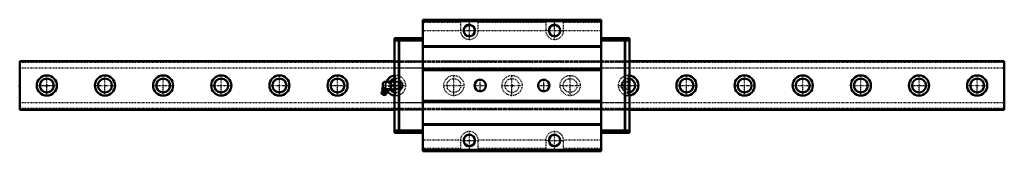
# Model space of a CAD drawing. Header units: millimetres. Extents: x -35 to 1235, y -85 to 85.
import ezdxf

# ---------------------------------------------------------------- set-up
doc = ezdxf.new("R2010")
doc.units = ezdxf.units.MM
doc.linetypes.add('Center', pattern=[1.5, 0.45, -0.5, 0.05, -0.5])
doc.linetypes.add('Dashed', pattern=[2, 1, -1])
for name, color, linetype, lineweight in [('2d ConnectionPoints', 7, 'Continuous', 50), ('AM_0', 7, 'Continuous', 50), ('AM_4', 3, 'Continuous', 25), ('AM_5', 3, 'Continuous', 25), ('AM_7', 7, 'Center', 25), ('AM_9', 6, 'Dashed', 25)]:
    doc.layers.add(name, color=color, linetype=linetype, lineweight=lineweight)

# ---------------------------------------------------------------- blocks, each defined once
blk = doc.blocks.new('1_B_PT1_8_SRN_grease_nipple_joint_0_in_51ifercbnep0exn2tmbmy5izb________4')
at = {"layer": 'AM_0'}
for p, q in [((433.3, 1.8), (433.3, -1.8)), ((443.8, 4.8), (436.3, 4.8)), ((443.9, 5), (443.8, 4.9)), ((443.8, 4.9), (443.8, -4.9)), ((443.9, 5), (448.4, 5)), ((444.3, 0), (448, 0)), ((448.5, 4.9), (448.4, 5)), ((432, -7.9), (431.8, -10.7)), ((436.3, -12.5), (431.8, -10.7)), ((438.1, -10.3), (432, -7.9)), ((432.7, -4.1), (433.1, -3.1)), ((433.9, -2.8), (433.1, -3.1)), ((440.3, -5.4), (433.4, -2.6)), ((434.6, -4.9), (435, -3.9)), ((436.3, -12.5), (438.1, -10.3)), ((438.3, -6.4), (438.7, -5.4)), ((438.9, -4.8), (443.8, -4.8)), ((440.2, -7.1), (440.6, -6.1)), ((440.6, -6.1), (440.3, -5.4)), ((443.8, -4.9), (443.9, -5)), ((448.4, -5), (443.9, -5)), ((448.4, -5), (448.5, -4.9))]:
    blk.add_line(p, q, dxfattribs=at)
for points in [[(444.3, 5), (444, 3.7), (443.9, 2.3), (444, 1.2), (444.3, 0)], [(444.3, 0), (444, -1.3), (443.9, -2.7), (444, -3.8), (444.3, -5)], [(448, 0), (448.3, 1.3), (448.4, 2.7), (448.3, 3.8), (448, 5)], [(448, -5), (448.3, -3.7), (448.4, -2.3), (448.3, -1.2), (448, 0)], [(432.7, -4.1), (432.9, -4.5), (433.1, -4.8), (433.5, -5.1), (434.2, -5), (434.6, -4.9)], [(434.6, -4.9), (434.9, -5.2), (435.8, -6), (436.6, -6.3), (437.3, -6.4), (438, -6.4), (438.3, -6.4)], [(438.7, -5.4), (437.9, -4.6), (436.8, -4), (435.6, -3.9), (435, -3.9)], [(438.3, -6.4), (438.5, -6.8), (438.7, -7.1), (439.2, -7.4), (439.8, -7.3), (440.2, -7.1)], [(440.6, -6.1), (440.3, -5.7), (440, -5.3), (439.3, -5.2), (438.7, -5.4)]]:
    blk.add_lwpolyline(points, dxfattribs=at)
for centre, radius, start, end in [((436.3, 1.8), 3, 90, 180), ((435.1, -9.1), 3.3, 131.1614, 158), ((427.2, -6.4), 6, 4.5497, 22.6392), ((432.4, -6), 0.8, 311.1614, 4.5497), ((434.6, -10.2), 1.82, 214.2344, 281.7656), ((436.3, -1.8), 3, 180, 195.4404), ((435.1, -9.1), 3.3, 338, 4.8386), ((439.1, -8.7), 0.8, 131.4503, 184.8386), ((442.6, -12.6), 6, 113.3061, 131.4503)]:
    blk.add_arc(centre, radius, start, end, dxfattribs=at)
at = {"layer": 'AM_4'}
for p, q in [((436.3, 4.8), (436.3, -3.8)), ((438.3, -8.8), (432.9, -6.6)), ((438.6, -8.1), (433.2, -5.9))]:
    blk.add_line(p, q, dxfattribs=at)
at = {"layer": 'AM_5', "linetype": 'Dashed'}
for p, q in [((448.5, 4.9), (449.5, 4.3)), ((449.5, 4.9), (449.5, -4.9)), ((456.5, 4.1), (449.5, 4.3)), ((448.5, -4.9), (449.5, -4.3)), ((456.5, -4.1), (449.5, -4.3))]:
    blk.add_line(p, q, dxfattribs=at)
at = {"layer": 'AM_7'}
for p, q in [((432.5, 0), (463.7, 0)), ((433.8, -12.3), (437.2, -3.7))]:
    blk.add_line(p, q, dxfattribs=at)
at = {"layer": 'AM_9'}
for p, q in [((455.9, 4.7), (448.5, 4.9)), ((456.5, 4.1), (455.9, 4.7)), ((455.9, 4.7), (455.9, -4.7)), ((456.5, 4.1), (456.5, -4.1)), ((448.5, -4.9), (455.9, -4.7)), ((455.9, -4.7), (456.5, -4.1))]:
    blk.add_line(p, q, dxfattribs=at)
blk.add_lwpolyline([(435, -3.9), (434.7, -3.4), (434.4, -3), (433.7, -2.9), (433.1, -3.1)], dxfattribs=at)
blk = doc.blocks.new('2_SRN65LCSSB_PT1_81_Slide35_65_0_in_51ifercbnep0exn2tmbmy5izb________4')
at = {"layer": 'AM_0'}
for p, q in [((714.9, 85), (485.1, 85)), ((485.1, 85), (485.1, -85)), ((714.9, 83), (485.1, 83)), ((714.9, 85), (714.9, -85)), ((454.1, 61), (448.5, 61)), ((448.5, 61), (448.5, -61)), ((454.1, 58), (448.5, 58)), ((454.1, 61), (454.1, 60.5)), ((454.1, 60.5), (454.6, 61)), ((454.1, 58.5), (454.1, -58.5)), ((454.6, 58), (454.1, 58.5)), ((485.1, 61), (454.6, 61)), ((454.6, -58), (454.6, 58)), ((485.1, 58), (454.6, 58)), ((714.9, 51), (485.1, 51)), ((714.9, 61), (745.4, 61)), ((714.9, 58), (745.4, 58)), ((745.9, 60.5), (745.4, 61)), ((745.4, 58), (745.9, 58.5)), ((745.4, -58), (745.4, 58)), ((745.9, 61), (745.9, 60.5)), ((745.9, 61), (751.5, 61)), ((745.9, 58.5), (745.9, -58.5)), ((745.9, 58), (751.5, 58)), ((751.5, 61), (751.5, -61)), ((714.9, 50), (485.1, 50)), ((714.9, 21), (485.1, 21)), ((714.9, 20), (485.1, 20)), ((714.9, -20), (485.1, -20)), ((714.9, -21), (485.1, -21)), ((714.9, -50), (485.1, -50)), ((454.1, -58), (448.5, -58)), ((454.1, -61), (448.5, -61)), ((454.1, -58.5), (454.6, -58)), ((454.6, -61), (454.1, -60.5)), ((454.1, -60.5), (454.1, -61)), ((485.1, -58), (454.6, -58)), ((485.1, -61), (454.6, -61)), ((714.9, -51), (485.1, -51)), ((714.9, -58), (745.4, -58)), ((714.9, -61), (745.4, -61)), ((745.9, -58.5), (745.4, -58)), ((745.4, -61), (745.9, -60.5)), ((745.9, -58), (751.5, -58)), ((745.9, -60.5), (745.9, -61)), ((745.9, -61), (751.5, -61)), ((714.9, -83), (485.1, -83)), ((714.9, -85), (485.1, -85))]:
    blk.add_line(p, q, dxfattribs=at)
for centre in [(545, 71), (655, 71), (559, 0), (641, 0), (545, -71), (655, -71)]:
    blk.add_circle(centre, 7.25, dxfattribs=at)
at = {"layer": 'AM_5', "linetype": 'Dashed'}
for p, q in [((456.5, -4.7), (456.5, 4.7)), ((457.3, 4.1), (456.5, 4.7)), ((742.8, 4.1), (743.6, 4.7)), ((751.5, 4.9), (743.6, 4.7)), ((743.6, -4.7), (743.6, 4.7)), ((457.3, -4.1), (456.5, -4.7)), ((742.8, -4.1), (743.6, -4.7)), ((751.5, -4.9), (743.6, -4.7))]:
    blk.add_line(p, q, dxfattribs=at)
at = {"layer": 'AM_5'}
for centre in [(545, 71), (655, 71), (559, 0), (641, 0), (545, -71), (655, -71)]:
    blk.add_arc(centre, 8, 75, 15, dxfattribs=at)
at = {"layer": 'AM_7'}
for p, q in [((545, 58.9), (545, 83.1)), ((655, 58.9), (655, 83.1)), ((532.9, 71), (557.1, 71)), ((642.9, 71), (667.1, 71)), ((476.1, 61), (476.1, 60)), ((723.9, 61), (723.9, 60)), ((550.6, 0), (567.4, 0)), ((559, -8.4), (559, 8.4)), ((632.6, 0), (649.4, 0)), ((641, -8.4), (641, 8.4)), ((476.1, -61), (476.1, -60)), ((545, -83.1), (545, -58.9)), ((655, -83.1), (655, -58.9)), ((723.9, -61), (723.9, -60)), ((532.9, -71), (557.1, -71)), ((642.9, -71), (667.1, -71))]:
    blk.add_line(p, q, dxfattribs=at)
at = {"layer": 'AM_9'}
for p, q in [((533.5, 84.5), (485.1, 84.5)), ((533.5, 83.4), (485.1, 83.4)), ((533.5, 81.3), (485.1, 81.3)), ((533.5, 85), (533.5, 71)), ((556.5, 71), (556.5, 85)), ((643.5, 84.5), (556.5, 84.5)), ((643.5, 83.4), (556.5, 83.4)), ((643.5, 81.3), (556.5, 81.3)), ((643.5, 85), (643.5, 71)), ((666.5, 71), (666.5, 85)), ((714.9, 84.5), (666.5, 84.5)), ((714.9, 83.4), (666.5, 83.4)), ((714.9, 81.3), (666.5, 81.3)), ((533.5, 70.6), (485.1, 70.6)), ((643.5, 70.6), (556.5, 70.6)), ((714.9, 70.6), (666.5, 70.6)), ((454.6, 58), (454.1, 58)), ((473.5, 61), (473.5, 60)), ((478.7, 60), (473.5, 60)), ((478.7, 60), (478.7, 61)), ((721.3, 61), (721.3, 60)), ((726.5, 60), (721.3, 60)), ((726.5, 60), (726.5, 61)), ((745.4, 58), (745.9, 58)), ((751.5, 31.5), (448.5, 31.5)), ((751.5, 31.2), (448.5, 31.2)), ((485.1, 30.5), (448.5, 30.5)), ((751.5, 30.5), (714.9, 30.5)), ((751.5, 22.5), (448.5, 22.5)), ((449.1, 4.3), (448.5, 4.9)), ((458.2, 4), (449.1, 4.3)), ((449.1, 4.3), (449.1, -4.3)), ((460.6, 0), (458.2, 4)), ((458.2, 4), (458.2, -4)), ((458.2, -4), (460.6, 0)), ((741.9, 4), (739.5, 0)), ((739.5, 0), (741.9, -4)), ((751, 4.3), (741.9, 4)), ((741.9, 4), (741.9, -4)), ((751.5, 4.8), (751, 4.3)), ((751, 4.3), (751, -4.3)), ((448.5, -4.9), (449.1, -4.3)), ((449.1, -4.3), (458.2, -4)), ((741.9, -4), (751, -4.3)), ((751, -4.3), (751.5, -4.8)), ((751.5, -22.5), (448.5, -22.5)), ((485.1, -30.5), (448.5, -30.5)), ((751.5, -31.2), (448.5, -31.2)), ((751.5, -31.5), (448.5, -31.5)), ((751.5, -30.5), (714.9, -30.5)), ((454.6, -58), (454.1, -58)), ((478.7, -60), (473.5, -60)), ((473.5, -60), (473.5, -61)), ((478.7, -61), (478.7, -60)), ((726.5, -60), (721.3, -60)), ((721.3, -60), (721.3, -61)), ((726.5, -61), (726.5, -60)), ((745.4, -58), (745.9, -58)), ((533.5, -70.6), (485.1, -70.6)), ((533.5, -71), (533.5, -85)), ((643.5, -70.6), (556.5, -70.6)), ((556.5, -85), (556.5, -71)), ((643.5, -71), (643.5, -85)), ((714.9, -70.6), (666.5, -70.6)), ((666.5, -85), (666.5, -71)), ((533.5, -81.3), (485.1, -81.3)), ((533.5, -83.4), (485.1, -83.4)), ((533.5, -84.5), (485.1, -84.5)), ((643.5, -81.3), (556.5, -81.3)), ((643.5, -83.4), (556.5, -83.4)), ((643.5, -84.5), (556.5, -84.5)), ((714.9, -81.3), (666.5, -81.3)), ((714.9, -83.4), (666.5, -83.4)), ((714.9, -84.5), (666.5, -84.5))]:
    blk.add_line(p, q, dxfattribs=at)
for centre, start, end in [((545, 71), 180, 0), ((655, 71), 180, 0), ((545, -71), 0, 180), ((655, -71), 0, 180)]:
    blk.add_arc(centre, 11.5, start, end, dxfattribs=at)
blk = doc.blocks.new('3_SRN65LC127035_Track_0_in_51ifercbnep0exn2tmbmy5izb________4')
at = {"layer": 'AM_0'}
for p, q in [((448.5, 31.5), (-35, 31.5)), ((-35, 31.5), (-35, -31.5)), ((1235, 31.5), (751.5, 31.5)), ((1235, 31.5), (1235, -31.5)), ((-35, -31.5), (448.5, -31.5)), ((751.5, -31.5), (1235, -31.5))]:
    blk.add_line(p, q, dxfattribs=at)
for centre, radius in [((0, 0), 13), ((75, 0), 13), ((150, 0), 13), ((225, 0), 13), ((300, 0), 13), ((375, 0), 13), ((825, 0), 13), ((900, 0), 13), ((975, 0), 13), ((1050, 0), 13), ((1125, 0), 13), ((1200, 0), 13), ((0, 0), 9), ((75, 0), 9), ((150, 0), 9), ((225, 0), 9), ((300, 0), 9), ((375, 0), 9), ((825, 0), 9), ((900, 0), 9), ((975, 0), 9), ((1050, 0), 9), ((1125, 0), 9), ((1200, 0), 9)]:
    blk.add_circle(centre, radius, dxfattribs=at)
for centre, radius, start, end in [((450, 0), 13, 96.62581, 158.33182), ((750, 0), 13, 276.62581, 83.37419), ((450, 0), 9, 99.59407, 147.76905), ((750, 0), 9, 279.59407, 80.40593), ((450, 0), 13, 215.48036, 263.37419), ((450, 0), 9, 212.23095, 260.40593)]:
    blk.add_arc(centre, radius, start, end, dxfattribs=at)
at = {"layer": 'AM_4'}
for p, q in [((448.5, 30.5), (-35, 30.5)), ((1235, 30.5), (751.5, 30.5)), ((448.5, -30.5), (-35, -30.5)), ((1235, -30.5), (751.5, -30.5))]:
    blk.add_line(p, q, dxfattribs=at)
at = {"layer": 'AM_7'}
for p, q in [((0, -13.65), (0, 13.65)), ((75, -13.65), (75, 13.65)), ((150, -13.65), (150, 13.65)), ((225, -13.65), (225, 13.65)), ((300, -13.65), (300, 13.65)), ((375, -13.65), (375, 13.65)), ((450, -13.65), (450, 13.65)), ((525, -13.65), (525, 13.65)), ((600, -13.65), (600, 13.65)), ((675, -13.65), (675, 13.65)), ((750, -13.65), (750, 13.65)), ((825, -13.65), (825, 13.65)), ((900, -13.65), (900, 13.65)), ((975, -13.65), (975, 13.65)), ((1050, -13.65), (1050, 13.65)), ((1125, -13.65), (1125, 13.65)), ((1200, -13.65), (1200, 13.65)), ((-13.65, 0), (13.65, 0)), ((61.35, 0), (88.65, 0)), ((136.35, 0), (163.65, 0)), ((211.35, 0), (238.65, 0)), ((286.35, 0), (313.65, 0)), ((361.35, 0), (388.65, 0)), ((511.35, 0), (538.65, 0)), ((586.35, 0), (613.65, 0)), ((661.35, 0), (688.65, 0)), ((811.35, 0), (838.65, 0)), ((886.35, 0), (913.65, 0)), ((961.35, 0), (988.65, 0)), ((1036.35, 0), (1063.65, 0)), ((1111.35, 0), (1138.65, 0)), ((1186.35, 0), (1213.65, 0)), ((736.35, 0), (763.65, 0))]:
    blk.add_line(p, q, dxfattribs=at)
at = {"layer": 'AM_9'}
for p, q in [((1235, 31.25), (-35, 31.25)), ((1235, 29.5), (-35, 29.5)), ((485.1, 31.5), (448.5, 31.5)), ((751.5, 30.5), (448.5, 30.5)), ((751.5, 31.5), (714.9, 31.5)), ((1235, 22.5), (-35, 22.5)), ((1235, -22.5), (-35, -22.5)), ((1235, -29.5), (-35, -29.5)), ((1235, -31.25), (-35, -31.25)), ((751.5, -30.5), (448.5, -30.5)), ((448.5, -31.5), (485.1, -31.5)), ((714.9, -31.5), (751.5, -31.5))]:
    blk.add_line(p, q, dxfattribs=at)
for centre, radius in [((525, 0), 13), ((600, 0), 13), ((675, 0), 13), ((525, 0), 9), ((600, 0), 9), ((675, 0), 9)]:
    blk.add_circle(centre, radius, dxfattribs=at)
for centre, radius, start, end in [((450, 0), 13, 263.37419, 96.62581), ((750, 0), 13, 83.37419, 276.62581), ((450, 0), 13, 158.33182, 215.48036), ((450, 0), 9, 147.76905, 212.23095), ((450, 0), 9, 260.40593, 99.59407), ((750, 0), 9, 80.40593, 279.59407)]:
    blk.add_arc(centre, radius, start, end, dxfattribs=at)

msp = doc.modelspace()

# ---------------------------------------------------------------- linework, layer by layer
at = {"layer": '2d ConnectionPoints'}
for p in [(476.1, 61), (723.9, 61), (-35, 0), (0, 0), (0, 0), (448.5, 0), (600, 0), (751.5, 0), (476.1, -61), (723.9, -61)]:
    msp.add_point(p, dxfattribs=at)

# ---------------------------------------------------------------- block references
for name in ['2_SRN65LCSSB_PT1_81_Slide35_65_0_in_51ifercbnep0exn2tmbmy5izb________4', '3_SRN65LC127035_Track_0_in_51ifercbnep0exn2tmbmy5izb________4', '1_B_PT1_8_SRN_grease_nipple_joint_0_in_51ifercbnep0exn2tmbmy5izb________4']:
    msp.add_blockref(name, (0, 0))

doc.saveas('drawing.dxf')
